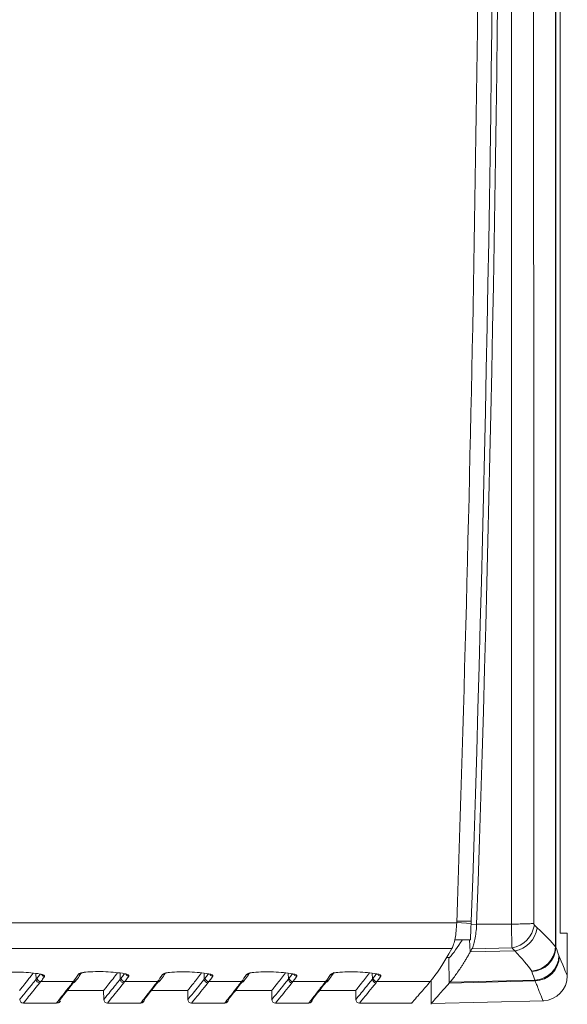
# Model space of a CAD drawing. Header units: millimetres. Extents: x 97 to 538, y 57 to 365.
# Tile 3 of 44: x 188 to 217, y 145 to 198. Entities that reach past the tile are written whole.
import ezdxf

# ---------------------------------------------------------------- set-up
doc = ezdxf.new("R2010")
doc.units = ezdxf.units.MM

msp = doc.modelspace()

# ---------------------------------------------------------------- linework, layer by layer
at = {"color": 7, "linetype": 'Continuous', "lineweight": 15}
for p, q in [((216.777, 148.049), (216.777, 218.59)), ((216.804, 218.59), (216.804, 148.032)), ((217.028, 148.792), (217.028, 202.992)), ((211.411, 149.355), (171.838, 149.355)), ((211.414, 149.454), (212.202, 149.445)), ((211.425, 149.378), (212.193, 149.328)), ((212.19, 149.265), (212.193, 149.328)), ((212.492, 149.254), (212.19, 149.265)), ((212.198, 149.326), (212.202, 149.445)), ((212.492, 149.254), (212.493, 149.289)), ((214.393, 149.291), (214.394, 149.291)), ((217.421, 148.792), (217.028, 148.792)), ((217.421, 146.48), (217.421, 148.792)), ((212.161, 148.44), (211.302, 148.44)), ((212.15, 147.782), (212.113, 148.44)), ((171.845, 147.974), (211.156, 147.974)), ((214.566, 147.841), (212.15, 147.782)), ((214.417, 147.997), (212.241, 147.944)), ((211.026, 147.479), (210.898, 147.481)), ((210.998, 146.083), (210.981, 147.428)), ((188.559, 146.293), (188.553, 146.611)), ((193.129, 146.295), (193.123, 146.633)), ((197.7, 146.298), (197.694, 146.623)), ((202.265, 146.3), (202.26, 146.623)), ((206.83, 146.303), (206.825, 146.622)), ((188.812, 146.168), (190.584, 146.168)), ((193.381, 146.168), (195.155, 146.168)), ((197.949, 146.168), (199.721, 146.168)), ((202.512, 146.168), (204.287, 146.168)), ((207.076, 146.168), (209.974, 146.168)), ((209.974, 146.168), (209.965, 146.157)), ((210.022, 146.234), (210.022, 144.936)), ((215.674, 146.204), (210.998, 146.083)), ((215.654, 146.254), (211.044, 146.136)), ((190.249, 145.682), (192.229, 145.682)), ((192.237, 145.199), (192.229, 145.682)), ((194.821, 145.682), (196.797, 145.682)), ((196.806, 145.199), (196.797, 145.682)), ((199.387, 145.682), (201.361, 145.682)), ((201.369, 145.199), (201.361, 145.682)), ((203.953, 145.682), (205.924, 145.682)), ((205.932, 145.199), (205.924, 145.682)), ((187.869, 145.003), (189.669, 145.003)), ((189.669, 145.003), (189.671, 145.005)), ((189.871, 145.201), (189.906, 145.246)), ((192.437, 145.003), (194.241, 145.003)), ((194.241, 145.003), (194.244, 145.007)), ((194.243, 145.005), (194.241, 145.003)), ((197.006, 145.003), (198.807, 145.003)), ((198.807, 145.003), (198.81, 145.007)), ((198.809, 145.005), (198.807, 145.003)), ((201.569, 145.003), (203.373, 145.003)), ((203.373, 145.003), (203.376, 145.007)), ((203.375, 145.005), (203.373, 145.003)), ((206.132, 145.003), (208.988, 145.003)), ((210.022, 144.971), (216.143, 145.131))]:
    msp.add_line(p, q, dxfattribs=at)
at = {"color": 7, "linetype": 'Continuous', "lineweight": 15, "flags": 128}
for points in [[(212.493, 149.289), (213.87, 149.29), (214.393, 149.291)], [(214.394, 149.257), (214.394, 149.257), (214.393, 149.291)], [(191.255, 146.676), (191.252, 146.676), (191.238, 146.682)], [(195.817, 146.665), (195.814, 146.665), (195.801, 146.671)], [(200.382, 146.665), (200.379, 146.665), (200.366, 146.671)], [(204.947, 146.664), (204.944, 146.664), (204.931, 146.67)]]:
    msp.add_lwpolyline(points, dxfattribs=at)
at = {"color": 7, "linetype": 'Continuous', "lineweight": 15}
for centre, radius, start, end in [((-1956.409, 223.739), 2169.096, 358.034784, 359.987519), ((214.141, 149.479), 1.508, 280.5706, 350.9386), ((214.313, 149.312), 1.492, 279.7372, 351.5994), ((215.388, 148.131), 1.392, 273.9903, 356.6029), ((215.446, 148.083), 1.359, 272.0082, 357.8373), ((215.608, 147.611), 1.357, 271.933, 358.8431), ((215.629, 147.56), 1.357, 271.9138, 358.8955), ((189.03, 146.657), 0.206, 218.8714, 267.7944), ((190.874, 146.762), 0.192, 267.379, 315.7483), ((193.611, 146.676), 0.207, 218.5852, 267.7597), ((195.439, 146.752), 0.192, 267.3969, 315.6854), ((198.175, 146.668), 0.207, 218.8298, 267.7751), ((200.005, 146.752), 0.192, 267.4004, 315.6708), ((202.738, 146.668), 0.207, 218.8993, 267.7748), ((204.571, 146.752), 0.192, 267.3958, 315.6656), ((207.301, 146.668), 0.207, 218.9651, 267.7759), ((188.762, 146.302), 0.203, 182.7429, 268.5409), ((188.818, 146.371), 0.204, 182.8519, 268.4482), ((190.545, 146.305), 0.194, 268.4094, 321.5533), ((190.589, 146.361), 0.193, 268.328, 322.1768), ((193.332, 146.305), 0.203, 182.7457, 268.5379), ((193.386, 146.371), 0.204, 182.8497, 268.4493), ((195.119, 146.308), 0.194, 268.406, 321.554), ((195.161, 146.361), 0.193, 268.3288, 322.1478), ((197.903, 146.307), 0.203, 182.7491, 268.5354), ((197.955, 146.371), 0.204, 182.8494, 268.4506), ((199.687, 146.31), 0.194, 268.4012, 321.5564), ((199.727, 146.361), 0.193, 268.3288, 322.1366), ((202.468, 146.31), 0.203, 182.7542, 268.5313), ((202.518, 146.371), 0.204, 182.8495, 268.4495), ((204.255, 146.313), 0.194, 268.398, 321.5576), ((204.293, 146.361), 0.193, 268.3274, 322.1268), ((207.034, 146.312), 0.203, 182.7588, 268.5277), ((207.081, 146.371), 0.204, 182.8509, 268.4492), ((216.071, 146.48), 1.35, 271.5, 360), ((187.869, 145.203), 0.2, 181, 270), ((189.669, 145.203), 0.2, 270, 359), ((192.437, 145.203), 0.2, 181, 270), ((194.241, 145.203), 0.2, 270, 359), ((197.006, 145.203), 0.2, 181, 270), ((198.807, 145.203), 0.2, 270, 359), ((201.569, 145.203), 0.2, 181, 270), ((203.373, 145.203), 0.2, 270, 359), ((206.132, 145.203), 0.2, 181, 270)]:
    msp.add_arc(centre, radius, start, end, dxfattribs=at)
for points in [[(212.23, 297.145), (213.897, 247.93), (213.887, 198.657), (212.202, 149.445)], [(212.493, 149.289), (214.185, 198.597), (214.195, 247.957), (212.522, 297.266)], [(214.394, 149.291), (214.385, 172.092), (214.38, 194.894), (214.38, 217.696)], [(215.589, 217.696), (215.59, 194.905), (215.595, 172.114), (215.604, 149.324)], [(212.198, 149.326), (212.196, 149.304), (212.194, 149.283), (212.19, 149.265)], [(212.193, 149.328), (212.197, 149.364), (212.2, 149.405), (212.202, 149.445)], [(215.789, 149.094), (216.221, 148.689), (216.555, 148.336), (216.777, 148.049)], [(211.026, 147.479), (211.228, 147.71), (211.461, 148.031), (211.718, 148.44)], [(214.417, 147.997), (214.413, 148.048), (214.41, 148.117), (214.408, 148.2)], [(209.974, 146.168), (210.3, 146.545), (210.699, 147.15), (211.156, 147.974)], [(212.241, 147.944), (212.211, 147.889), (212.18, 147.835), (212.15, 147.782)], [(215.485, 146.743), (215.278, 147.045), (214.967, 147.416), (214.566, 147.841)], [(216.777, 148.049), (216.789, 148.043), (216.798, 148.038), (216.804, 148.032)], [(216.804, 148.032), (216.861, 147.855), (216.915, 147.706), (216.965, 147.584)], [(211.026, 147.479), (211.011, 147.462), (210.996, 147.445), (210.981, 147.428)], [(216.965, 147.584), (216.972, 147.567), (216.979, 147.55), (216.985, 147.534)], [(216.985, 147.534), (217.274, 146.832), (217.421, 146.48), (217.421, 146.48)], [(190.584, 146.168), (190.672, 146.281), (190.766, 146.415), (190.865, 146.571)], [(195.155, 146.168), (195.241, 146.279), (195.333, 146.41), (195.43, 146.561)], [(199.721, 146.168), (199.807, 146.278), (199.899, 146.41), (199.996, 146.561)], [(204.287, 146.168), (204.374, 146.278), (204.465, 146.41), (204.562, 146.561)], [(215.494, 146.726), (215.492, 146.731), (215.489, 146.737), (215.485, 146.743)], [(215.654, 146.254), (215.604, 146.383), (215.55, 146.54), (215.494, 146.726)], [(188.812, 146.168), (188.793, 146.144), (188.775, 146.122), (188.756, 146.099)], [(190.54, 146.112), (190.554, 146.13), (190.569, 146.149), (190.584, 146.168)], [(193.381, 146.168), (193.363, 146.145), (193.345, 146.123), (193.327, 146.101)], [(195.113, 146.114), (195.127, 146.132), (195.141, 146.15), (195.155, 146.168)], [(197.949, 146.168), (197.932, 146.146), (197.915, 146.125), (197.898, 146.104)], [(199.681, 146.117), (199.694, 146.133), (199.708, 146.15), (199.721, 146.168)], [(202.512, 146.168), (202.496, 146.147), (202.479, 146.127), (202.463, 146.107)], [(204.249, 146.119), (204.262, 146.135), (204.274, 146.151), (204.287, 146.168)], [(207.076, 146.168), (207.06, 146.148), (207.044, 146.128), (207.028, 146.109)], [(211.044, 146.136), (211.029, 146.118), (211.014, 146.1), (210.998, 146.083)]]:
    msp.add_open_spline(points, degree=3, dxfattribs=at)
for points, knots in [([(211.156, 147.974), (211.188, 148.031), (211.218, 148.106), (211.275, 148.291), (211.301, 148.4), (211.347, 148.642), (211.366, 148.777), (211.396, 149.057), (211.406, 149.206), (211.411, 149.355)], [0, 0, 0, 0, 0.25, 0.25, 0.5, 0.5, 0.75, 0.75, 1, 1, 1, 1]), ([(212.161, 148.44), (212.166, 148.607), (212.172, 148.774), (212.179, 148.941), (212.182, 149.024), (212.185, 149.108), (212.188, 149.191), (212.189, 149.216), (212.189, 149.24), (212.19, 149.265)], [0, 0, 0, 0, 0.0005010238, 0.0005010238, 0.0005010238, 0.0007515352, 0.0007515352, 0.0007515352, 0.0008250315, 0.0008250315, 0.0008250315, 0.0008250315]), ([(212.241, 147.944), (212.272, 147.999), (212.301, 148.07), (212.356, 148.245), (212.381, 148.349), (212.425, 148.577), (212.444, 148.705), (212.474, 148.97), (212.485, 149.111), (212.492, 149.254)], [0, 0, 0, 0, 0.25, 0.25, 0.5, 0.5, 0.75, 0.75, 1, 1, 1, 1]), ([(214.394, 149.291), (214.524, 149.292), (214.651, 149.294), (214.897, 149.298), (215.015, 149.301), (215.227, 149.307), (215.324, 149.31), (215.487, 149.317), (215.555, 149.32), (215.604, 149.324)], [0, 0, 0, 0, 0.25, 0.25, 0.5, 0.5, 0.75, 0.75, 1, 1, 1, 1]), ([(214.408, 148.2), (214.407, 148.264), (214.404, 148.337), (214.401, 148.495), (214.399, 148.58), (214.396, 148.762), (214.396, 148.858), (214.394, 149.054), (214.396, 149.154), (214.394, 149.257)], [0, 0, 0, 0, 0.25, 0.25, 0.5, 0.5, 0.75, 0.75, 1, 1, 1, 1]), ([(215.604, 149.324), (215.604, 149.322), (215.604, 149.321), (215.605, 149.32), (215.605, 149.31), (215.606, 149.3), (215.608, 149.291), (215.608, 149.29), (215.608, 149.29), (215.608, 149.29), (215.61, 149.28), (215.613, 149.27), (215.616, 149.263), (215.62, 149.253), (215.625, 149.246), (215.63, 149.242)], [0, 0, 0, 0, 0.0000033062, 0.0000033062, 0.0000033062, 0.0000344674, 0.0000344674, 0.0000344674, 0.0000354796, 0.0000354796, 0.0000354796, 0.0000705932, 0.0000705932, 0.0000705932, 0.0001130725, 0.0001130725, 0.0001130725, 0.0001130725]), ([(215.63, 149.242), (215.644, 149.228), (215.659, 149.215), (215.673, 149.202), (215.687, 149.189), (215.701, 149.176), (215.715, 149.163), (215.74, 149.139), (215.765, 149.116), (215.789, 149.094)], [0, 0, 0, 0, 0.0001202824, 0.0001202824, 0.0001202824, 0.0002405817, 0.0002405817, 0.0002405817, 0.0004544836, 0.0004544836, 0.0004544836, 0.0004544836]), ([(212.15, 147.782), (212.115, 147.721), (212.045, 147.6), (211.942, 147.426), (211.842, 147.261), (211.743, 147.103), (211.647, 146.953), (211.522, 146.764), (211.372, 146.549), (211.201, 146.321), (211.097, 146.197), (211.044, 146.136)], [0, 0, 0, 0, 0.083308, 0.166623, 0.249942, 0.333266, 0.416593, 0.499923, 0.666621, 0.833311, 1, 1, 1, 1]), ([(214.566, 147.841), (214.566, 147.841), (214.566, 147.841), (214.566, 147.841), (214.543, 147.865), (214.52, 147.889), (214.497, 147.914), (214.484, 147.928), (214.471, 147.941), (214.457, 147.955), (214.444, 147.969), (214.431, 147.983), (214.417, 147.997), (214.417, 147.997), (214.417, 147.997), (214.417, 147.997)], [-0.00000006, -0.00000006, -0.00000006, -0.00000006, 0, 0, 0, 0.0002094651, 0.0002094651, 0.0002094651, 0.0003273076, 0.0003273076, 0.0003273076, 0.0004450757, 0.0004450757, 0.0004450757, 0.0004451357, 0.0004451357, 0.0004451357, 0.0004451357]), ([(186.641, 146.653), (186.819, 146.668), (187, 146.678), (187.369, 146.687), (187.559, 146.686), (188.11, 146.667), (188.467, 146.633), (188.78, 146.582)], [0, 0, 0, 0, 0.25, 0.25, 0.5, 0.5, 1, 1, 1, 1]), ([(187.66, 145.682), (187.671, 145.696), (187.693, 145.724), (187.877, 145.957), (188.11, 146.252), (188.324, 146.525), (188.406, 146.629)], [0, 0, 0, 0, 0.2817125, 0.5634242, 0.8324858, 1, 1, 1, 1]), ([(188.614, 146.361), (188.637, 146.39), (188.683, 146.447), (188.737, 146.519), (188.768, 146.563), (188.775, 146.573)], [0, 0, 0, 0, 0.438347, 0.876559, 1, 1, 1, 1]), ([(188.744, 146.578), (188.765, 146.575), (188.818, 146.566), (188.865, 146.553), (188.888, 146.541), (188.885, 146.543), (188.885, 146.543)], [0, 0, 0, 0, 0.248396, 0.643741, 0.934652, 1, 1, 1, 1]), ([(188.78, 146.582), (188.87, 146.567), (188.941, 146.546), (189.025, 146.5), (189.039, 146.475), (189.022, 146.451)], [0, 0, 0, 0, 0.5, 0.5, 1, 1, 1, 1]), ([(190.741, 146.243), (190.762, 146.269), (190.849, 146.379), (190.944, 146.525), (191.016, 146.636)], [0, 0, 0, 0, 0.242077, 1, 1, 1, 1]), ([(190.865, 146.571), (190.881, 146.595), (190.924, 146.619), (191.054, 146.659), (191.14, 146.674), (191.238, 146.682)], [0, 0, 0, 0, 0.5, 0.5, 1, 1, 1, 1]), ([(191.004, 146.625), (191.004, 146.625), (191.001, 146.623), (191.013, 146.63), (191.047, 146.642), (191.121, 146.661), (191.194, 146.669), (191.233, 146.674)], [0, 0, 0, 0, 0.003183, 0.1676224, 0.3877097, 0.670602, 1, 1, 1, 1]), ([(191.238, 146.682), (191.417, 146.697), (191.599, 146.706), (191.968, 146.714), (192.158, 146.712), (192.707, 146.69), (193.061, 146.653), (193.37, 146.6)], [0, 0, 0, 0, 0.25, 0.25, 0.5, 0.5, 1, 1, 1, 1]), ([(192.229, 145.682), (192.24, 145.696), (192.262, 145.724), (192.444, 145.955), (192.682, 146.256), (192.903, 146.538), (192.991, 146.651)], [0, 0, 0, 0, 0.2772619, 0.5545224, 0.822143, 1, 1, 1, 1]), ([(193.183, 146.361), (193.207, 146.392), (193.256, 146.453), (193.315, 146.532), (193.35, 146.581), (193.358, 146.592)], [0, 0, 0, 0, 0.432121, 0.864089, 1, 1, 1, 1]), ([(193.333, 146.597), (193.352, 146.593), (193.404, 146.585), (193.448, 146.571), (193.469, 146.56), (193.466, 146.562), (193.466, 146.563)], [0, 0, 0, 0, 0.248479, 0.653742, 0.94926, 1, 1, 1, 1]), ([(193.37, 146.6), (193.458, 146.585), (193.526, 146.564), (193.607, 146.518), (193.62, 146.493), (193.603, 146.469)], [0, 0, 0, 0, 0.5, 0.5, 1, 1, 1, 1]), ([(195.313, 146.243), (195.333, 146.269), (195.418, 146.375), (195.51, 146.517), (195.579, 146.624)], [0, 0, 0, 0, 0.2436914, 1, 1, 1, 1]), ([(195.43, 146.561), (195.446, 146.585), (195.489, 146.609), (195.618, 146.648), (195.703, 146.663), (195.801, 146.671)], [0, 0, 0, 0, 0.5, 0.5, 1, 1, 1, 1]), ([(195.569, 146.614), (195.569, 146.614), (195.566, 146.612), (195.577, 146.62), (195.61, 146.631), (195.683, 146.65), (195.756, 146.658), (195.795, 146.663)], [0, 0, 0, 0, 0.004041, 0.164198, 0.384718, 0.667848, 1, 1, 1, 1]), ([(195.801, 146.671), (195.979, 146.686), (196.161, 146.695), (196.53, 146.703), (196.719, 146.701), (197.268, 146.68), (197.623, 146.644), (197.933, 146.592)], [0, 0, 0, 0, 0.25, 0.25, 0.5, 0.5, 1, 1, 1, 1]), ([(196.797, 145.682), (196.814, 145.704), (196.848, 145.746), (197.084, 146.045), (197.396, 146.442), (197.553, 146.642)], [0, 0, 0, 0, 0.331861, 0.663719, 1, 1, 1, 1]), ([(197.752, 146.361), (197.775, 146.391), (197.823, 146.451), (197.88, 146.527), (197.913, 146.573), (197.92, 146.584)], [0, 0, 0, 0, 0.437506, 0.874865, 1, 1, 1, 1]), ([(197.895, 146.588), (197.915, 146.585), (197.967, 146.576), (198.011, 146.563), (198.033, 146.552), (198.03, 146.554), (198.029, 146.554)], [0, 0, 0, 0, 0.2485257, 0.6528999, 0.9471097, 1, 1, 1, 1]), ([(197.933, 146.592), (198.02, 146.577), (198.089, 146.556), (198.17, 146.51), (198.183, 146.485), (198.167, 146.461)], [0, 0, 0, 0, 0.5, 0.5, 1, 1, 1, 1]), ([(199.879, 146.243), (199.899, 146.269), (199.984, 146.375), (200.076, 146.517), (200.145, 146.624)], [0, 0, 0, 0, 0.243284, 1, 1, 1, 1]), ([(199.996, 146.561), (200.012, 146.585), (200.055, 146.609), (200.183, 146.648), (200.269, 146.663), (200.366, 146.671)], [0, 0, 0, 0, 0.5, 0.5, 1, 1, 1, 1]), ([(200.135, 146.614), (200.134, 146.614), (200.132, 146.612), (200.143, 146.62), (200.176, 146.631), (200.248, 146.649), (200.321, 146.658), (200.36, 146.663)], [0, 0, 0, 0, 0.003168, 0.163209, 0.383437, 0.666281, 1, 1, 1, 1]), ([(200.366, 146.671), (200.544, 146.685), (200.726, 146.695), (201.095, 146.703), (201.284, 146.701), (201.832, 146.68), (202.187, 146.643), (202.496, 146.591)], [0, 0, 0, 0, 0.25, 0.25, 0.5, 0.5, 1, 1, 1, 1]), ([(201.361, 145.682), (201.378, 145.704), (201.411, 145.746), (201.647, 146.045), (201.959, 146.442), (202.116, 146.641)], [0, 0, 0, 0, 0.33203, 0.664057, 1, 1, 1, 1]), ([(202.315, 146.361), (202.339, 146.391), (202.387, 146.452), (202.443, 146.527), (202.476, 146.573), (202.483, 146.583)], [0, 0, 0, 0, 0.439501, 0.878848, 1, 1, 1, 1]), ([(202.459, 146.588), (202.479, 146.584), (202.531, 146.576), (202.574, 146.563), (202.596, 146.551), (202.593, 146.554), (202.593, 146.554)], [0, 0, 0, 0, 0.248746, 0.653821, 0.9479, 1, 1, 1, 1]), ([(202.496, 146.591), (202.584, 146.577), (202.652, 146.556), (202.733, 146.51), (202.746, 146.485), (202.73, 146.461)], [0, 0, 0, 0, 0.5, 0.5, 1, 1, 1, 1]), ([(204.445, 146.243), (204.465, 146.269), (204.556, 146.384), (204.655, 146.536), (204.732, 146.655)], [0, 0, 0, 0, 0.225514, 1, 1, 1, 1]), ([(204.562, 146.561), (204.578, 146.585), (204.62, 146.609), (204.749, 146.647), (204.834, 146.662), (204.931, 146.67)], [0, 0, 0, 0, 0.5, 0.5, 1, 1, 1, 1]), ([(204.7, 146.614), (204.7, 146.614), (204.698, 146.612), (204.709, 146.619), (204.741, 146.63), (204.814, 146.649), (204.886, 146.658), (204.925, 146.662)], [0, 0, 0, 0, 0.0023, 0.162261, 0.382214, 0.664801, 1, 1, 1, 1]), ([(204.931, 146.67), (205.109, 146.685), (205.291, 146.694), (205.659, 146.702), (205.848, 146.7), (206.397, 146.679), (206.751, 146.643), (207.06, 146.591)], [0, 0, 0, 0, 0.25, 0.25, 0.5, 0.5, 1, 1, 1, 1]), ([(205.924, 145.682), (205.941, 145.704), (205.974, 145.746), (206.21, 146.045), (206.522, 146.442), (206.679, 146.641)], [0, 0, 0, 0, 0.332199, 0.664396, 1, 1, 1, 1]), ([(206.878, 146.361), (206.902, 146.391), (206.95, 146.452), (207.007, 146.527), (207.04, 146.574), (207.046, 146.583)], [0, 0, 0, 0, 0.441492, 0.882832, 1, 1, 1, 1]), ([(207.023, 146.587), (207.043, 146.584), (207.094, 146.576), (207.138, 146.562), (207.16, 146.551), (207.157, 146.553), (207.156, 146.554)], [0, 0, 0, 0, 0.248965, 0.654736, 0.948668, 1, 1, 1, 1]), ([(207.06, 146.591), (207.147, 146.576), (207.215, 146.556), (207.296, 146.51), (207.309, 146.485), (207.293, 146.461)], [0, 0, 0, 0, 0.5, 0.5, 1, 1, 1, 1]), ([(187.669, 145.199), (187.669, 145.199), (187.687, 145.222), (187.762, 145.314), (187.818, 145.383), (187.967, 145.566), (188.061, 145.68), (188.283, 145.953), (188.412, 146.112), (188.559, 146.293)], [0, 0, 0, 0, 0.25, 0.25, 0.5, 0.5, 0.75, 0.75, 1, 1, 1, 1]), ([(188.756, 146.099), (188.464, 145.737), (188.241, 145.462), (187.943, 145.095), (187.869, 145.003), (187.869, 145.003)], [0, 0, 0, 0, 0.5, 0.5, 1, 1, 1, 1]), ([(188.559, 146.293), (188.559, 146.293), (188.559, 146.293), (188.559, 146.293), (188.577, 146.315), (188.595, 146.338), (188.614, 146.361)], [-0.00000006, -0.00000006, -0.00000006, -0.00000006, 0, 0, 0, 0.0003973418, 0.0003973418, 0.0003973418, 0.0003973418]), ([(189.022, 146.451), (188.998, 146.417), (188.975, 146.384), (188.952, 146.352), (188.928, 146.319), (188.904, 146.287), (188.881, 146.256), (188.858, 146.225), (188.835, 146.196), (188.812, 146.168)], [0, 0, 0, 0, 0.000459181, 0.000459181, 0.000459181, 0.000939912, 0.000939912, 0.000939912, 0.001420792, 0.001420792, 0.001420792, 0.001420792]), ([(189.671, 145.005), (189.681, 145.018), (189.702, 145.044), (189.871, 145.26), (190.136, 145.597), (190.405, 145.94), (190.54, 146.112)], [0, 0, 0, 0, 0.242278, 0.493069, 0.746155, 1, 1, 1, 1]), ([(190.593, 146.12), (190.511, 146.016), (190.297, 145.742), (190.073, 145.458), (189.9, 145.238), (189.88, 145.212), (189.869, 145.199)], [0, 0, 0, 0, 0.172449, 0.450263, 0.724715, 1, 1, 1, 1]), ([(190.697, 146.185), (190.707, 146.198), (190.722, 146.216), (190.737, 146.236), (190.741, 146.242)], [0, 0, 0, 0, 0.70003, 1, 1, 1, 1]), ([(192.237, 145.199), (192.237, 145.199), (192.256, 145.222), (192.331, 145.314), (192.387, 145.383), (192.537, 145.567), (192.63, 145.681), (192.853, 145.955), (192.982, 146.114), (193.129, 146.295)], [0, 0, 0, 0, 0.25, 0.25, 0.5, 0.5, 0.75, 0.75, 1, 1, 1, 1]), ([(193.327, 146.101), (193.034, 145.738), (192.811, 145.463), (192.512, 145.095), (192.437, 145.003), (192.437, 145.003)], [0, 0, 0, 0, 0.5, 0.5, 1, 1, 1, 1]), ([(193.129, 146.295), (193.129, 146.295), (193.129, 146.295), (193.129, 146.295), (193.147, 146.317), (193.165, 146.339), (193.183, 146.361)], [-0.00000006, -0.00000006, -0.00000006, -0.00000006, 0, 0, 0, 0.0003826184, 0.0003826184, 0.0003826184, 0.0003826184]), ([(193.603, 146.469), (193.579, 146.433), (193.554, 146.399), (193.531, 146.365), (193.505, 146.329), (193.479, 146.295), (193.454, 146.262), (193.429, 146.229), (193.405, 146.198), (193.381, 146.168)], [0, 0, 0, 0, 0.000476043, 0.000476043, 0.000476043, 0.000989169, 0.000989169, 0.000989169, 0.001502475, 0.001502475, 0.001502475, 0.001502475]), ([(194.244, 145.007), (194.254, 145.02), (194.275, 145.046), (194.447, 145.264), (194.713, 145.603), (194.98, 145.944), (195.113, 146.114)], [0, 0, 0, 0, 0.240972, 0.495508, 0.747383, 1, 1, 1, 1]), ([(195.167, 146.123), (195.086, 146.02), (194.873, 145.748), (194.653, 145.469), (194.51, 145.286), (194.491, 145.263), (194.488, 145.26)], [0, 0, 0, 0, 0.221756, 0.58324, 0.947457, 1, 1, 1, 1]), ([(195.27, 146.187), (195.28, 146.2), (195.294, 146.217), (195.309, 146.236), (195.313, 146.242)], [0, 0, 0, 0, 0.700024, 1, 1, 1, 1]), ([(196.806, 145.199), (196.806, 145.199), (196.882, 145.292), (197.181, 145.659), (197.406, 145.935), (197.7, 146.298)], [0, 0, 0, 0, 0.5, 0.5, 1, 1, 1, 1]), ([(197.898, 146.104), (197.604, 145.74), (197.38, 145.464), (197.081, 145.096), (197.006, 145.003), (197.006, 145.003)], [0, 0, 0, 0, 0.5, 0.5, 1, 1, 1, 1]), ([(197.7, 146.298), (197.7, 146.298), (197.7, 146.298), (197.7, 146.298), (197.717, 146.318), (197.734, 146.34), (197.752, 146.361)], [-0.00000006, -0.00000006, -0.00000006, -0.00000006, 0, 0, 0, 0.0003678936, 0.0003678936, 0.0003678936, 0.0003678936]), ([(198.167, 146.461), (198.143, 146.426), (198.119, 146.393), (198.096, 146.361), (198.071, 146.326), (198.046, 146.292), (198.021, 146.26), (197.997, 146.228), (197.973, 146.197), (197.949, 146.168)], [0, 0, 0, 0, 0.000463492, 0.000463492, 0.000463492, 0.000965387, 0.000965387, 0.000965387, 0.001467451, 0.001467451, 0.001467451, 0.001467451]), ([(198.81, 145.007), (198.82, 145.02), (198.841, 145.046), (199.013, 145.265), (199.28, 145.604), (199.547, 145.946), (199.681, 146.117)], [0, 0, 0, 0, 0.240725, 0.495026, 0.747139, 1, 1, 1, 1]), ([(199.735, 146.125), (199.653, 146.022), (199.439, 145.749), (199.22, 145.469), (199.076, 145.286), (199.057, 145.263), (199.055, 145.26)], [0, 0, 0, 0, 0.222294, 0.583974, 0.947703, 1, 1, 1, 1]), ([(199.838, 146.19), (199.848, 146.202), (199.861, 146.218), (199.875, 146.236), (199.879, 146.242)], [0, 0, 0, 0, 0.700022, 1, 1, 1, 1]), ([(201.369, 145.199), (201.369, 145.199), (201.445, 145.292), (201.745, 145.661), (201.97, 145.937), (202.265, 146.3)], [0, 0, 0, 0, 0.5, 0.5, 1, 1, 1, 1]), ([(202.463, 146.107), (202.168, 145.742), (201.944, 145.465), (201.645, 145.096), (201.569, 145.003), (201.569, 145.003)], [0, 0, 0, 0, 0.5, 0.5, 1, 1, 1, 1]), ([(202.265, 146.3), (202.265, 146.3), (202.265, 146.3), (202.265, 146.3), (202.281, 146.32), (202.298, 146.34), (202.315, 146.361)], [-0.00000006, -0.00000006, -0.00000006, -0.00000006, 0, 0, 0, 0.0003531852, 0.0003531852, 0.0003531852, 0.0003531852]), ([(202.73, 146.461), (202.706, 146.427), (202.683, 146.394), (202.66, 146.362), (202.634, 146.326), (202.609, 146.293), (202.585, 146.26), (202.56, 146.228), (202.536, 146.197), (202.512, 146.168)], [0, 0, 0, 0, 0.000459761, 0.000459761, 0.000459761, 0.000963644, 0.000963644, 0.000963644, 0.001467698, 0.001467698, 0.001467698, 0.001467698]), ([(203.376, 145.007), (203.386, 145.02), (203.407, 145.046), (203.579, 145.265), (203.846, 145.605), (204.115, 145.947), (204.249, 146.119)], [0, 0, 0, 0, 0.240478, 0.494545, 0.746897, 1, 1, 1, 1]), ([(204.303, 146.128), (204.221, 146.023), (204.006, 145.75), (203.786, 145.47), (203.642, 145.286), (203.623, 145.263), (203.621, 145.26)], [0, 0, 0, 0, 0.222831, 0.584706, 0.947947, 1, 1, 1, 1]), ([(204.406, 146.192), (204.415, 146.203), (204.428, 146.22), (204.441, 146.236), (204.445, 146.242)], [0, 0, 0, 0, 0.700027, 1, 1, 1, 1]), ([(205.932, 145.199), (205.932, 145.199), (206.008, 145.292), (206.309, 145.662), (206.535, 145.938), (206.83, 146.303)], [0, 0, 0, 0, 0.5, 0.5, 1, 1, 1, 1]), ([(207.028, 146.109), (206.733, 145.743), (206.508, 145.466), (206.208, 145.096), (206.132, 145.003), (206.132, 145.003)], [0, 0, 0, 0, 0.5, 0.5, 1, 1, 1, 1]), ([(206.83, 146.303), (206.83, 146.303), (206.83, 146.303), (206.83, 146.303), (206.846, 146.322), (206.862, 146.341), (206.878, 146.361)], [-0.00000006, -0.00000006, -0.00000006, -0.00000006, 0, 0, 0, 0.0003384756, 0.0003384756, 0.0003384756, 0.0003384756]), ([(207.293, 146.461), (207.269, 146.427), (207.246, 146.394), (207.223, 146.362), (207.198, 146.327), (207.173, 146.293), (207.148, 146.261), (207.124, 146.228), (207.1, 146.197), (207.076, 146.168)], [0, 0, 0, 0, 0.000456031, 0.000456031, 0.000456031, 0.000961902, 0.000961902, 0.000961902, 0.001467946, 0.001467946, 0.001467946, 0.001467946]), ([(208.988, 145.03), (208.98, 145.021), (208.94, 144.975), (209.118, 145.18), (209.46, 145.574), (209.802, 145.969), (209.974, 146.168)], [0, 0, 0, 0, 0.078445, 0.4448344, 0.7218411, 1, 1, 1, 1]), ([(210.998, 146.083), (210.804, 145.862), (210.416, 145.419), (210.088, 145.046), (210.044, 144.996), (210.022, 144.971)], [0, 0, 0, 0, 0.334339, 0.66835, 1, 1, 1, 1]), ([(215.674, 146.204), (215.674, 146.204), (215.674, 146.204), (215.674, 146.204), (215.672, 146.208), (215.67, 146.213), (215.669, 146.217), (215.667, 146.221), (215.665, 146.226), (215.663, 146.23), (215.66, 146.238), (215.657, 146.246), (215.654, 146.254), (215.654, 146.254), (215.654, 146.254), (215.654, 146.254)], [-0.00000006, -0.00000006, -0.00000006, -0.00000006, 0, 0, 0, 0.0000784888, 0.0000784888, 0.0000784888, 0.0001570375, 0.0001570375, 0.0001570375, 0.0002995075, 0.0002995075, 0.0002995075, 0.0002995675, 0.0002995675, 0.0002995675, 0.0002995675]), ([(216.107, 145.13), (216.107, 145.13), (216.07, 145.22), (215.961, 145.489), (215.916, 145.601), (215.835, 145.802), (215.806, 145.874), (215.743, 146.031), (215.71, 146.115), (215.674, 146.204)], [0, 0, 0, 0, 0.5, 0.5, 0.75, 0.75, 0.875, 0.875, 1, 1, 1, 1]), ([(189.713, 145.016), (189.735, 145.016), (189.805, 145.019), (189.841, 145.071), (189.868, 145.087), (189.883, 145.105), (189.883, 145.105)], [0, 0, 0, 0, 0.148201, 0.492611, 0.999543, 1, 1, 1, 1]), ([(194.245, 145.016), (194.263, 145.015), (194.333, 145.014), (194.371, 145.068), (194.409, 145.094), (194.429, 145.12), (194.435, 145.127)], [0, 0, 0, 0, 0.105158, 0.400787, 0.818442, 1, 1, 1, 1]), ([(194.441, 145.199), (194.441, 145.199), (194.441, 145.199), (194.465, 145.23), (194.489, 145.26)], [0, 0, 0, 0, 0.00002, 1, 1, 1, 1]), ([(198.811, 145.016), (198.829, 145.015), (198.899, 145.013), (198.937, 145.068), (198.975, 145.094), (198.995, 145.12), (199.001, 145.127)], [0, 0, 0, 0, 0.104809, 0.400389, 0.817886, 1, 1, 1, 1]), ([(199.007, 145.199), (199.007, 145.199), (199.007, 145.199), (199.031, 145.23), (199.055, 145.26)], [0, 0, 0, 0, 0.00002, 1, 1, 1, 1]), ([(203.377, 145.016), (203.395, 145.015), (203.465, 145.013), (203.503, 145.068), (203.541, 145.094), (203.561, 145.12), (203.567, 145.128)], [0, 0, 0, 0, 0.1044615, 0.3999894, 0.8173302, 1, 1, 1, 1]), ([(203.573, 145.199), (203.573, 145.199), (203.573, 145.199), (203.597, 145.23), (203.621, 145.261)], [0, 0, 0, 0, 0.00002, 1, 1, 1, 1])]:
    msp.add_open_spline(points, degree=3, knots=knots, dxfattribs=at)

doc.saveas('drawing.dxf')
